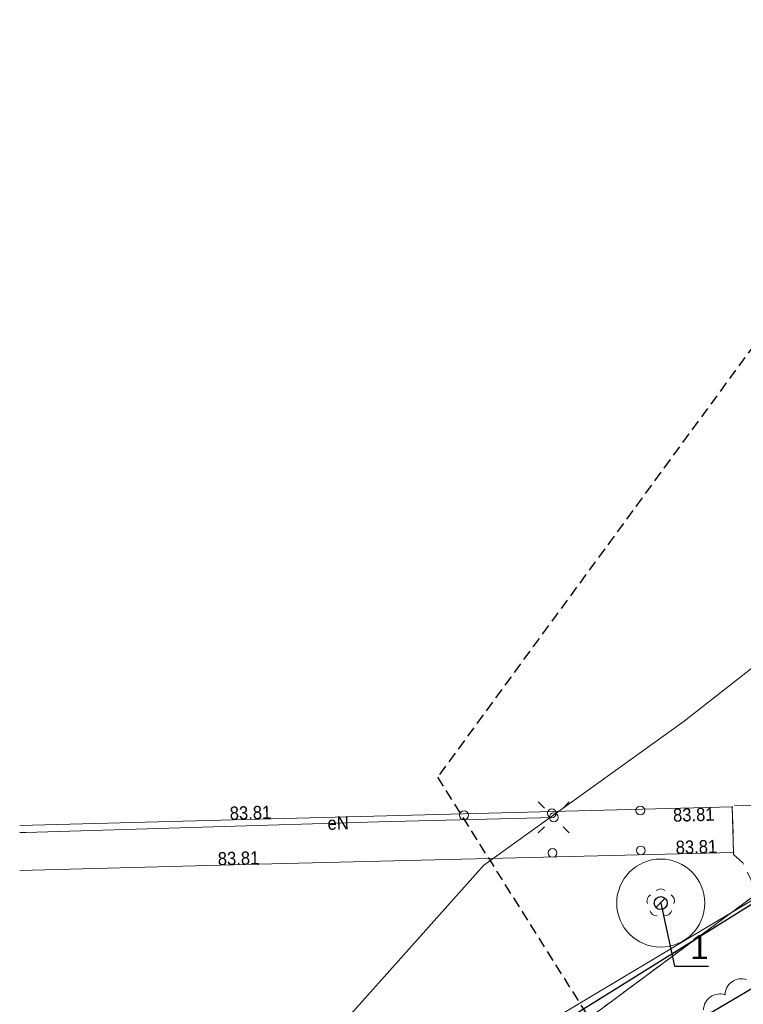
# Model space of a CAD drawing. Header units: metres. Extents: x 6540907 to 6541833, y 5893434 to 5894895.
# Tile 72 of 256: x 6540907 to 6540948, y 5894126 to 5894182. Entities that reach past the tile are written whole.
import ezdxf
from ezdxf import colors
from ezdxf.entities.mleader import LeaderData, LeaderLine
from ezdxf.enums import TextEntityAlignment as Align
from ezdxf.math import Vec2, Vec3

# ---------------------------------------------------------------- set-up
doc = ezdxf.new("R2010")
doc.units = ezdxf.units.M
doc.header["$MEASUREMENT"] = 0
for name, pattern in [('1.5_0.5', [2, 1.5, -0.5]), ('2', [0.9, 0.6, -0.3]), ('219-500', [0, 0]), ('egug-500', [1, 0.5, -0.5])]:
    doc.linetypes.add(name, pattern=pattern)
doc.layers.get('0').update_dxf_attribs({"color": 2, "linetype": 'CONTINUOUS', "lineweight": 5})
for name, color, linetype, lineweight in [('218-kontur użytku gruntowego', 251, 'CONTINUOUS', 9), ('219-działka ewidencyjna', 152, 'CONTINUOUS', 18), ('drzewo liściaste', 251, 'CONTINUOUS', 9), ('jezdnia', 251, 'CONTINUOUS', 9), ('krawężnik', 251, 'CONTINUOUS', 9), ('latarnia', 251, 'CONTINUOUS', 9), ('pikieta sztuczna', 251, 'CONTINUOUS', 9), ('pikieta sztuczna-Atr2', 251, 'CONTINUOUS', 9), ('podpora (punkt)', 251, 'CONTINUOUS', 9), ('pomost lub molo', 251, 'CONTINUOUS', 9), ('przewód elektroenergetyczny podziemny', 251, 'CONTINUOUS', 9), ('przewód elektroenergetyczny podziemny-Atr1', 251, 'CONTINUOUS', 9), ('woda stojąca', 251, 'CONTINUOUS', 9), ('z_i_drzewa_liściste_korony', 66, 'CONTINUOUS', 20), ('z_i_drzewa_opis', 7, 'CONTINUOUS', 25), ('Zakres', 252, 'CONTINUOUS', 15)]:
    doc.layers.add(name, color=color, linetype=linetype, lineweight=lineweight)
doc.layers.add('z_i_masywy_grupy', color=7, linetype='CONTINUOUS', lineweight=13, true_color=0x7f926c)
doc.styles.add('Opisowy', font='arial.ttf')
doc.styles.get("Standard").update_dxf_attribs({"font": 'Arial', "width": 0.75})

# ---------------------------------------------------------------- blocks, each defined once
blk = doc.blocks.new('SM01')
at = {"color": 0, "linetype": 'Continuous', "lineweight": 13}
for p, q in [((-0.53, 0.531), (-0.883, 0.884)), ((0.531, 0.531), (0.884, 0.884)), ((-0.53, -0.53), (-0.883, -0.883)), ((0.531, -0.53), (0.884, -0.883))]:
    blk.add_line(p, q, dxfattribs=at)
blk.add_circle((0, 0), 0.25, dxfattribs=at)
blk = doc.blocks.new('IB04')
at = {"color": 0, "linetype": 'Continuous', "lineweight": 13}
blk.add_circle((0, 0), 0.25, dxfattribs=at)
blk = doc.blocks.new('PW01')
at = {"linetype": 'Continuous', "lineweight": 13}
h = blk.add_hatch(color=0, dxfattribs=at)
edge = h.paths.add_edge_path()
edge.add_arc((0, 0), 0.045, 0, 360)
blk = doc.blocks.new('OP021')
at = {"linetype": 'Continuous', "lineweight": 13}
h = blk.add_hatch(color=0, dxfattribs=at)
edge = h.paths.add_edge_path()
edge.add_arc((0, 0), 0.05, 0, 360)
at = {"color": 0, "linetype": 'Continuous', "lineweight": 13}
for centre, start, end in [((0, 0.4), 49.272, 130.728), ((-0.38, 0.124), 121.308, 202.548), ((0.38, 0.124), 337.452, 58.692), ((-0.235, -0.324), 193.221, 274.871), ((0.235, -0.324), 265.129, 346.779)]:
    blk.add_arc(centre, 0.4, start, end, dxfattribs=at)
blk = doc.blocks.new('_None')
blk = doc.blocks.new('punkt')
h = blk.add_hatch()
h.set_pattern_fill('ANSI32', color=256, scale=0.2)
h.set_pattern_definition([(45, (-4781848.87, -5644337.08), (-1.34703841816, 1.34703841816), []), (45, (-4781847.972, -5644337.08), (-1.34703841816, 1.34703841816), [])])
edge = h.paths.add_edge_path()
edge.add_arc((0, 0), 0.243, 0, 360)
blk.add_circle((0, 0), 0.243)

msp = doc.modelspace()

# ---------------------------------------------------------------- linework, layer by layer
at = {"layer": '218-kontur użytku gruntowego', "linetype": 'egug-500', "lineweight": 18, "flags": 128}
for points in [[(6540986.55, 5894160.228), (6540919.14, 5894110.278)], [(6540919.14, 5894110.278), (6540986.55, 5894160.228)]]:
    msp.add_lwpolyline(points, dxfattribs=at)
at = {"layer": '219-działka ewidencyjna', "linetype": '219-500', "lineweight": 18, "flags": 128}
msp.add_lwpolyline([(6540986.55, 5894160.228), (6540919.14, 5894110.278)], dxfattribs=at)
at = {"layer": 'jezdnia', "linetype": '1.5_0.5', "lineweight": 18, "flags": 128}
for points in [[(6540921.23, 5894108.338), (6540924.81, 5894104.958), (6540929.08, 5894109.478), (6540942.44, 5894123.308), (6540948.83, 5894127.078), (6540957.35, 5894132.048), (6540959.24, 5894133.098), (6540967.4, 5894137.838), (6540969.59, 5894139.138), (6540972.14, 5894140.538), (6540973.93, 5894141.538), (6540977.19, 5894143.428), (6540983.03, 5894147.318), (6540987.16, 5894150.868), (6540988.5, 5894152.208), (6540993.97, 5894157.658), (6540998.31, 5894162.568), (6541001.31, 5894166.758), (6541002.44, 5894168.378), (6541003.89, 5894170.388), (6541005.24, 5894171.608), (6541007.68, 5894172.528), (6541010.72, 5894172.898), (6541014.25, 5894172.258), (6541018.77, 5894170.458), (6541020.68, 5894172.438), (6541015.79, 5894177.148), (6541014.35, 5894179.378), (6541014.44, 5894181.898), (6541015.79, 5894183.468), (6541031.2, 5894193.128), (6541029.11, 5894195.978), (6541014.27, 5894187.548), (6541013.09, 5894187.658), (6541012.73, 5894188.688), (6541014.9, 5894195.438), (6541015.56, 5894197.168), (6541016.28, 5894198.878), (6541018.17, 5894202.358), (6541014.81, 5894204.068), (6541010.45, 5894193.678), (6541005.96, 5894182.498), (6541002.87, 5894176.248), (6540997.93, 5894168.668), (6540994.91, 5894164.648), (6540988.4, 5894157.578), (6540982.23, 5894151.808), (6540975.63, 5894147.188), (6540966.12, 5894141.668), (6540958.27, 5894137.338), (6540948.75, 5894131.828), (6540936.8, 5894124.378), (6540932.82, 5894121.338)], [(6540947.57, 5894137.308), (6540947.64, 5894134.718), (6540947.63, 5894134.608), (6540948.16, 5894134.128), (6540948.63, 5894133.198), (6540948.84, 5894132.378), (6540948.75, 5894131.828), (6540958.27, 5894137.338), (6540958.18, 5894137.428), (6540955.72, 5894137.078), (6540947.56, 5894137.418)]]:
    msp.add_lwpolyline(points, close=True, dxfattribs=at)
at = {"layer": 'krawężnik', "linetype": 'Continuous', "lineweight": 25, "flags": 128}
for points in [[(6540924.81, 5894104.958), (6540929.08, 5894109.478), (6540942.44, 5894123.308), (6540948.83, 5894127.078), (6540957.35, 5894132.048), (6540959.24, 5894133.098), (6540967.4, 5894137.838), (6540969.59, 5894139.138), (6540972.14, 5894140.538), (6540973.93, 5894141.538), (6540977.19, 5894143.428), (6540983.03, 5894147.318), (6540987.16, 5894150.868), (6540988.5, 5894152.208), (6540993.97, 5894157.658), (6540998.31, 5894162.568), (6541001.31, 5894166.758), (6541002.44, 5894168.378), (6541003.89, 5894170.388), (6541005.24, 5894171.608), (6541007.68, 5894172.528), (6541010.72, 5894172.898), (6541014.25, 5894172.258), (6541018.77, 5894170.458)], [(6540948.75, 5894131.828), (6540936.8, 5894124.378), (6540932.82, 5894121.338), (6540921.23, 5894108.338)]]:
    msp.add_lwpolyline(points, dxfattribs=at)
at = {"layer": 'pomost lub molo', "linetype": 'Continuous', "lineweight": 18, "flags": 128}
for points in [[(6540947.64, 5894134.718), (6540947.57, 5894137.308), (6540920.64, 5894136.618), (6540907.06, 5894136.255)], [(6540907.06, 5894133.695), (6540920.62, 5894134.048), (6540947.64, 5894134.718)]]:
    msp.add_lwpolyline(points, dxfattribs=at)
at = {"layer": 'przewód elektroenergetyczny podziemny', "linetype": 'Continuous', "lineweight": 18, "flags": 128}
for points in [[(6540937.42, 5894136.718), (6540927.46, 5894136.468), (6540917.44, 5894136.168), (6540907.41, 5894135.858), (6540907.06, 5894135.849)], [(6540927.02, 5894115.738), (6540931.21, 5894121.578), (6540931.69, 5894121.878), (6540935.23, 5894123.948), (6540949.3, 5894132.378)]]:
    msp.add_lwpolyline(points, dxfattribs=at)
at = {"layer": 'woda stojąca', "linetype": 'Continuous', "lineweight": 18, "flags": 128}
msp.add_lwpolyline([(6540907.06, 5894107.925), (6540908.8, 5894109.748), (6540915.93, 5894116.298), (6540921.96, 5894121.128), (6540933.44, 5894133.998), (6540944.84, 5894142.188), (6540956.32, 5894151.188), (6540968.69, 5894161.598), (6540976.33, 5894167.588), (6540989.91, 5894183.128), (6540994.84, 5894190.958), (6541002.18, 5894205.438), (6541014.56, 5894211.938), (6541020.38, 5894215.608), (6541022.69, 5894220.518), (6541025.77, 5894221.548), (6541033.93, 5894226.228), (6541046.31, 5894234.428), (6541063.19, 5894246.088), (6541068.21, 5894250.668)], dxfattribs=at)
at = {"layer": 'z_i_drzewa_liściste_korony', "linetype": 'Continuous'}
msp.add_circle((6540943.501, 5894131.845), 2.5, dxfattribs=at)
at = {"layer": 'z_i_masywy_grupy', "linetype": 'Continuous'}
msp.add_lwpolyline([(6540948.382, 5894127.501, 0.5), (6540947.157, 5894126.636, 0.5), (6540945.931, 5894125.771, 0.5)], format="xyb", dxfattribs=at)
at = {"layer": 'Zakres', "linetype": '2', "lineweight": 25, "flags": 128}
for points in [[(6541682.61, 5894095.007), (6541557.28, 5894200.188), (6541380.44, 5894273.688), (6541307.38, 5894262.598), (6541211.66, 5894300.638), (6541170.76, 5894305.568), (6541137.92, 5894291.268), (6541058.11, 5894283.298), (6540997.5, 5894230.068), (6540930.81, 5894138.998)], [(6540930.81, 5894138.998), (6540952.62, 5894104.358), (6541020.61, 5894149.898), (6541060.25, 5894156.888), (6541133.37, 5894078.638), (6541132.66, 5893993.648), (6541235.67, 5894032.198), (6541230.54, 5894073.888), (6541183.33, 5894098.858), (6541196.93, 5894167.598), (6541212.33, 5894173.368), (6541232.27, 5894180.688), (6541273.87, 5894169.588), (6541300.52, 5894171.388), (6541358.25, 5894159.198), (6541525.85, 5894067.408), (6541649.47, 5894053.448), (6541682.61, 5894090.486)]]:
    msp.add_lwpolyline(points, dxfattribs=at)

# ---------------------------------------------------------------- block references
at = {"layer": 'drzewo liściaste', "linetype": 'Continuous', "lineweight": 18}
msp.add_blockref('OP021', (6540943.5, 5894131.848), dxfattribs=at)
msp.add_blockref('OP021', (6540943.5, 5894131.848), dxfattribs=at)
msp.add_blockref('OP021', (6540943.5, 5894131.848), dxfattribs=at)
at = {"layer": 'latarnia', "linetype": 'Continuous', "lineweight": 18}
msp.add_blockref('SM01', (6540937.42, 5894136.718), dxfattribs=at)
at = {"layer": 'pikieta sztuczna', "linetype": 'Continuous', "lineweight": 13}
for p in [(6540947.57, 5894137.308), (6540920.64, 5894136.618), (6540947.64, 5894134.718), (6540920.62, 5894134.048)]:
    msp.add_blockref('PW01', p, dxfattribs=at)
at = {"layer": 'podpora (punkt)', "linetype": 'Continuous', "lineweight": 18}
for p in [(6540937.31, 5894136.948), (6540942.34, 5894137.108), (6540932.32, 5894136.838), (6540937.35, 5894134.698), (6540942.37, 5894134.838)]:
    msp.add_blockref('IB04', p, dxfattribs=at)
at = {"layer": 'z_i_drzewa_opis', "ltscale": 0.01, "xscale": 1.520278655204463, "yscale": 1.520278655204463, "zscale": 1.520278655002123}
msp.add_blockref('punkt', (6540943.501, 5894131.845), dxfattribs=at)

# ---------------------------------------------------------------- texts
at = {"layer": 'pikieta sztuczna-Atr2', "width": 0.9}
for rotation, p in [(1.532, (6540919.01, 5894136.578)), (1.42, (6540944.36, 5894134.638)), (1.491, (6540918.33, 5894133.988))]:
    msp.add_text('83.81', height=0.75, rotation=rotation, dxfattribs=at).set_placement(p)
msp.add_text('83.81', height=0.75, rotation=1.468, dxfattribs=at).set_placement((6540944.19, 5894137.218), align=Align.TOP_LEFT)
at = {"layer": 'przewód elektroenergetyczny podziemny-Atr1', "width": 0.9}
msp.add_text('eN', height=0.75, rotation=1.714, dxfattribs=at).set_placement((6540924.56, 5894136.378), align=Align.MIDDLE_LEFT)

# ---------------------------------------------------------------- leaders
at = {"layer": 'z_i_drzewa_opis'}
ml = msp.add_multileader_mtext('Standard', dxfattribs=at)
ml.set_content('1', color=256, style='Opisowy')
ml.set_leader_properties()
ml.set_arrow_properties(name='NONE')
ml.build(insert=Vec2(0, 0))
ml.multileader.update_dxf_attribs({"has_dogleg": 0, "text_left_attachment_type": 6, "text_right_attachment_type": 5, "text_top_attachment_type": 0, "text_bottom_attachment_type": 0, "dogleg_length": 1.914, "arrow_head_size": 7.005})
ctx = ml.context
ctx.base_point, ctx.char_height, ctx.arrow_head_size, ctx.landing_gap_size, ctx.plane_origin = Vec3(6540944.29, 5894128.253), 1.368, 7.005, 0.876, Vec3(6540936.918, 5894123.869)
ctx.left_attachment, ctx.right_attachment, ctx.attachment_type = 6, 5, 2
notes = []
notes.append((ctx, [(1, (1, 1, 0), (6540941.249, 5894128.253), (1, 0), 3.041, [(0, [(6540943.501, 5894131.845), (6540944.29, 5894128.253), (6540944.29, 5894128.253), (6540944.29, 5894128.253), (6540944.29, 5894128.253), (6540944.29, 5894128.253), (6540944.29, 5894128.253), (6540944.29, 5894128.253), (6540944.29, 5894128.253), (6540944.29, 5894128.253), (6540944.29, 5894128.253), (6540944.29, 5894128.253), (6540944.29, 5894128.253), (6540944.29, 5894128.253), (6540944.29, 5894128.253), (6540944.29, 5894128.253), (6540944.29, 5894128.253), (6540944.29, 5894128.253), (6540944.29, 5894128.253), (6540944.29, 5894128.253), (6540944.29, 5894128.253), (6540944.29, 5894128.253), (6540944.29, 5894128.253), (6540944.29, 5894128.253), (6540944.29, 5894128.253), (6540944.29, 5894128.253), (6540944.29, 5894128.253), (6540944.29, 5894128.253), (6540944.29, 5894128.253), (6540944.29, 5894128.253), (6540944.29, 5894128.253), (6540944.29, 5894128.253), (6540944.29, 5894128.253), (6540944.29, 5894128.253), (6540944.29, 5894128.253), (6540944.29, 5894128.253), (6540944.29, 5894128.253), (6540944.29, 5894128.253), (6540944.29, 5894128.253), (6540944.29, 5894128.253), (6540944.29, 5894128.253), (6540944.29, 5894128.253), (6540944.29, 5894128.253), (6540944.29, 5894128.253), (6540944.29, 5894128.253), (6540944.29, 5894128.253), (6540944.29, 5894128.253), (6540944.29, 5894128.253), (6540944.29, 5894128.253), (6540944.29, 5894128.253), (6540944.29, 5894128.253), (6540944.29, 5894128.253), (6540944.29, 5894128.253), (6540944.29, 5894128.253), (6540944.29, 5894128.253), (6540944.29, 5894128.253), (6540944.29, 5894128.253), (6540944.29, 5894128.253), (6540944.29, 5894128.253), (6540944.29, 5894128.253), (6540944.29, 5894128.253), (6540944.29, 5894128.253), (6540944.29, 5894128.253), (6540944.29, 5894128.253), (6540944.29, 5894128.253), (6540944.29, 5894128.253), (6540944.29, 5894128.253), (6540944.29, 5894128.253), (6540944.29, 5894128.253), (6540944.29, 5894128.253), (6540944.29, 5894128.253), (6540944.29, 5894128.253), (6540944.29, 5894128.253), (6540944.29, 5894128.253), (6540944.29, 5894128.253), (6540944.29, 5894128.253), (6540944.29, 5894128.253), (6540944.29, 5894128.253), (6540944.29, 5894128.253), (6540944.29, 5894128.253), (6540944.29, 5894128.253), (6540944.29, 5894128.253), (6540944.29, 5894128.253), (6540944.29, 5894128.253), (6540944.29, 5894128.253), (6540944.29, 5894128.253), (6540944.29, 5894128.253), (6540944.29, 5894128.253), (6540944.29, 5894128.253), (6540944.29, 5894128.253), (6540944.29, 5894128.253), (6540944.29, 5894128.253), (6540944.29, 5894128.253), (6540944.29, 5894128.253), (6540944.29, 5894128.253), (6540944.29, 5894128.253), (6540944.29, 5894128.253), (6540944.29, 5894128.253), (6540944.29, 5894128.253), (6540944.29, 5894128.253), (6540944.29, 5894128.253), (6540944.29, 5894128.253), (6540944.29, 5894128.253), (6540944.29, 5894128.253), (6540944.29, 5894128.253), (6540944.29, 5894128.253), (6540944.29, 5894128.253), (6540944.29, 5894128.253), (6540944.29, 5894128.253), (6540944.29, 5894128.253), (6540944.29, 5894128.253), (6540944.29, 5894128.253), (6540944.29, 5894128.253), (6540944.29, 5894128.253), (6540944.29, 5894128.253), (6540944.29, 5894128.253), (6540944.29, 5894128.253), (6540944.29, 5894128.253), (6540944.29, 5894128.253), (6540944.29, 5894128.253), (6540944.29, 5894128.253), (6540944.29, 5894128.253), (6540944.29, 5894128.253), (6540944.29, 5894128.253)], 256, [])])]))
ctx.mtext.insert, ctx.mtext.flow_direction = Vec3(6540945.165, 5894130.026), 5
for ctx, leaders in notes:
    for number, flags, end, landing, length, lines in leaders:
        leader = LeaderData()
        leader.index, (leader.has_last_leader_line, leader.has_dogleg_vector, leader.attachment_direction) = number, flags
        leader.last_leader_point, leader.dogleg_vector, leader.dogleg_length = Vec3(end), Vec3(landing), length
        for number, points, colour, breaks in lines:
            line = LeaderLine()
            line.index, line.vertices, line.color, line.breaks = number, Vec3.list(points), colors.encode_raw_color(colour), breaks
            leader.lines.append(line)
        ctx.leaders.append(leader)

doc.saveas('drawing.dxf')
